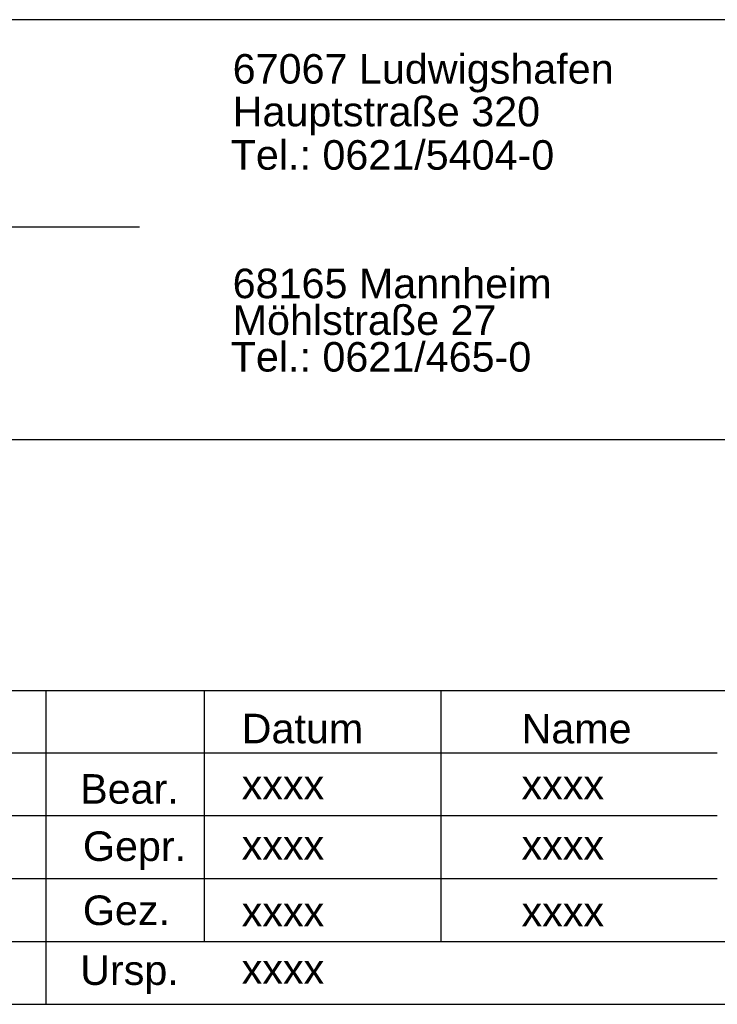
# Model space of a CAD drawing. Header units: metres. Extents: x 0 to 0.185, y 0 to 0.06.
# Tile 20 of 21: x 0.059 to 0.102, y 0 to 0.06. Entities that reach past the tile are written whole.
import ezdxf

# ---------------------------------------------------------------- set-up
doc = ezdxf.new("R2010")
doc.units = ezdxf.units.M
doc.header["$MEASUREMENT"] = 0
doc.layers.add('RAM_Stempel_VBL_DIN_A3', color=7, linetype='Continuous', lineweight=25)
doc.styles.add('FAHNENBESCHR__250', font='arialn.shx', dxfattribs={"height": 0.5, "bigfont": 'bigfont.shx'})
doc.styles.add('RNV_250_0 63', font='arial.ttf', dxfattribs={"height": 0.63})

msp = doc.modelspace()

# ---------------------------------------------------------------- linework, layer by layer
at = {"layer": 'RAM_Stempel_VBL_DIN_A3'}
for p, q in [((0.042674, 0.04738), (0.066664, 0.04738)), ((0, 0.034425), (0.185, 0.034425)), ((0, 0.019125), (0.185, 0.019125)), ((0.060968, -0.000001), (0.060968, 0.019125)), ((0.070588, 0.019125), (0.070588, 0.003825)), ((0.085018, 0.019125), (0.085018, 0.003825)), ((0.101853, 0.0153), (0, 0.0153)), ((0.101852, 0.011475), (0, 0.011475)), ((0.101854, 0.00765), (0, 0.00765)), ((0, 0.003825), (0.185, 0.003825))]:
    msp.add_line(p, q, dxfattribs=at)
at = {"layer": 'RAM_Stempel_VBL_DIN_A3', "flags": 128}
msp.add_lwpolyline([(0, 0), (0.185, 0), (0.185, 0.06), (0, 0.06), (0, 0)], close=True, dxfattribs=at)

# ---------------------------------------------------------------- texts
at = {"layer": 'RAM_Stempel_VBL_DIN_A3', "style": 'RNV_250_0 63'}
for s, p in [('67067 Ludwigshafen', (0.07233, 0.056107)), ('Hauptstraße 320', (0.072329, 0.053504)), ('Tel.: 0621/5404-0', (0.072209, 0.050861)), ('68165 Mannheim', (0.07233, 0.043029)), ('Möhlstraße 27', (0.072329, 0.040793)), ('Tel.: 0621/465-0', (0.072209, 0.038557))]:
    msp.add_text(s, height=0.0018, rotation=359.98759, dxfattribs=at).set_placement(p)
at = {"layer": 'RAM_Stempel_VBL_DIN_A3', "char_height": 0.0018, "width": 0.0179693, "attachment_point": 1, "line_spacing_factor": 0.633333, "style": 'FAHNENBESCHR__250'}
for s, insert in [('\\fArial|b0|i0|c00|p39;Datum', (0.072879, 0.017705)), ('\\fArial|b0|i0|c00|p39;Name', (0.089927, 0.017699)), ('\\fArial|b0|i0|c00|p39;Bear.', (0.063041, 0.014024)), ('\\fArial|b0|i0|c00|p39;xxxx', (0.072879, 0.014288)), ('\\fArial|b0|i0|c00|p39;xxxx', (0.089927, 0.014288)), ('\\fArial|b0|i0|c00|p39;Gepr.', (0.063207, 0.010536)), ('\\fArial|b0|i0|c00|p39;xxxx', (0.072879, 0.010615)), ('\\fArial|b0|i0|c00|p39;xxxx', (0.089927, 0.010615)), ('\\fArial|b0|i0|c00|p39;Gez.', (0.063202, 0.006629)), ('\\fArial|b0|i0|c00|p39;xxxx', (0.072879, 0.006553)), ('\\fArial|b0|i0|c00|p39;xxxx', (0.089927, 0.006553)), ('\\fArial|b0|i0|c00|p39;Ursp.', (0.063041, 0.00298)), ('\\fArial|b0|i0|c00|p39;xxxx', (0.072879, 0.003047))]:
    msp.add_mtext(s, dxfattribs=dict(at, insert=insert))

doc.saveas('drawing.dxf')
